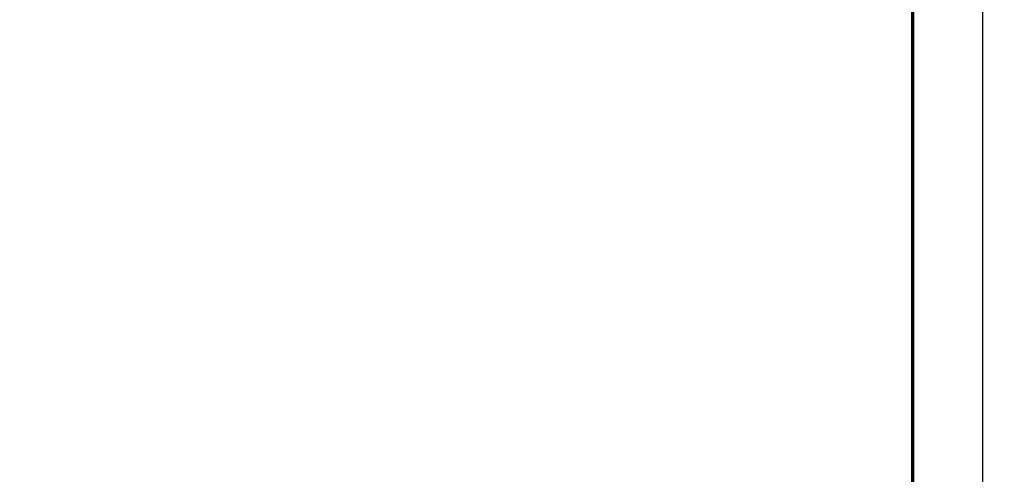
# Model space of a CAD drawing. Extents: x 72518 to 104580, y -134755 to -121361.
# Tile 40 of 47: x 99894 to 102699, y -132221 to -130925. Entities that reach past the tile are written whole.
import ezdxf

# ---------------------------------------------------------------- set-up
doc = ezdxf.new("R2010")
doc.units = 0
doc.header["$LTSCALE"] = 5
doc.header["$MEASUREMENT"] = 0
doc.layers.add('_FORMATKA', color=8, linetype='Continuous', lineweight=15, plot=False)
for name, color, linetype, lineweight in [('_RAMKA', 7, 'Continuous', 35), ('Opisy', 3, 'Continuous', 9), ('PS_DIM', 4, 'Continuous', 13)]:
    doc.layers.add(name, color=color, linetype=linetype, lineweight=lineweight)
doc.styles.add('simplex', font='simplex.shx', dxfattribs={"width": 0.9})

# ---------------------------------------------------------------- blocks, each defined once
blk = doc.blocks.new('*U17')
at = {"layer": '_FORMATKA', "lineweight": -3}
blk.add_lwpolyline([(-1500, 0), (0, 0), (0, 594), (-1500, 594)], close=True, dxfattribs=at)
at = {"layer": '_RAMKA', "lineweight": -3, "const_width": 0.5}
blk.add_lwpolyline([(-1470, 10), (-10, 10), (-10, 584), (-1470, 584)], close=True, dxfattribs=at)

msp = doc.modelspace()

# ---------------------------------------------------------------- block references
at = {"layer": 'PS_DIM', "xscale": 20, "yscale": 20, "zscale": 20}
msp.add_blockref('*U17', (102637.67, -134754.9), dxfattribs=at)

# ---------------------------------------------------------------- texts
at = {"layer": 'Opisy', "insert": (96902.75, -131000.9), "char_height": 60, "width": 2503.0984, "attachment_point": 1, "style": 'simplex'}
msp.add_mtext('\\A1;{\\LUWAGA:}\\P1. LOKALIZACJA WG RYS. SDD-511-PT-001.\\P2. POD FUNDAMENTAMI WYKONAĆ PODLEWKĘ Z BETONU PODKŁADOWEGO C8/10 GR.10cm.\\P3. OTULINA 50mm.\\P4. OKUCIA POD DOK WYKONAĆ WG. WYTYCZNYCH DOSTAWCY DOKU.\\P\\pi-120,l120,t1200;{\\C3;5. W PRZYPADKU ZMIANY SYSTEMY PRZEŁADUNKOWEGO NALEŻY SPRAWDZIĆ WYMIARY DOKU. \\P}6. ROZPATRYWAĆ WRAZ Z RYS. ARCHITEKTURY.\\P\\pi0,l0,tz;7. PRZEJŚCIA I PRZEBICIA WG. RYS. INSTALACJI I ARCHITEKTURY.\\P8. IZOLACJA PRZECIWILGOCIOWA WG. PROJEKTU ARCHITEKTURY.\\P{\\W0.85;\\PPOD WSZYSTKIE FUNDAMENTY WYKONAĆ PODLEWKĘ Z BETONU PODKŁADOWEGO KLASY C8/10.\\P\\PPRZED PRZYSTĄPIENIEM DO ZAMÓWIENIA STALI ZBROJENIOWEJ NALEŻY SPRAWDZIĆ ZESTAWIENIE STALI.}', dxfattribs=at)

doc.saveas('drawing.dxf')
